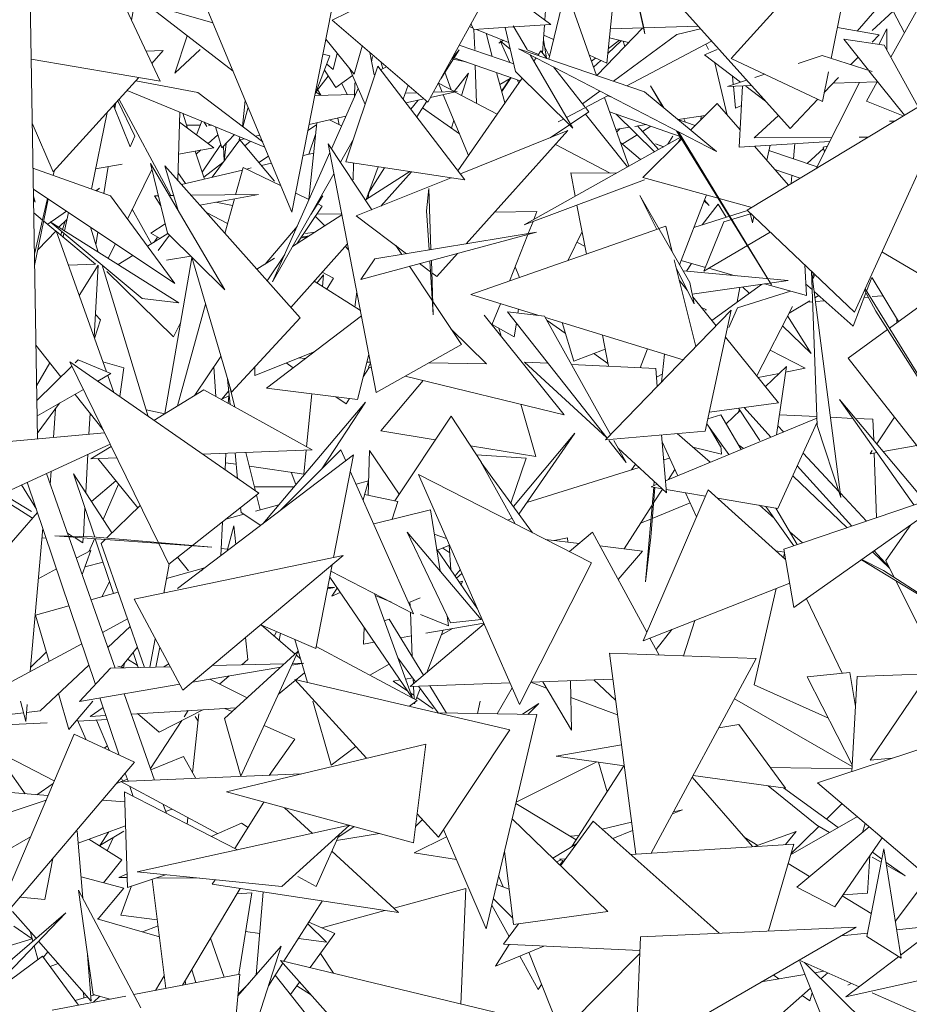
# Model space of a CAD drawing. Header units: metres. Extents: x -14.5 to 19.7, y -19.1 to 4.
# Tile 149 of 218: x 17.032 to 17.201, y 2.992 to 3.178. Entities that reach past the tile are written whole.
import ezdxf

# ---------------------------------------------------------------- set-up
doc = ezdxf.new("R2010")
doc.units = ezdxf.units.M
doc.layers.add('G-IMPT', color=7, linetype='Continuous', lineweight=5)
doc.layers.add('L-PLNT', color=7, linetype='Continuous', lineweight=5, true_color=0x005900)

# ---------------------------------------------------------------- blocks, each defined once
blk = doc.blocks.new('ÁRVORES ORNAMENTAIS - Pequeno e Médio Porte - Ipê-roxo-2976198-A')
at = {"layer": 'G-IMPT', "color": 253, "true_color": 0xaaaaaa}
for p, q in [((6.56037, 3.09895), (6.55858, 3.21013)), ((6.61625, 3.17834), (6.65287, 3.19629)), ((6.63444, 3.16279), (6.65287, 3.19629)), ((6.581, 3.19317), (6.57821, 3.17837)), ((6.71585, 3.17628), (6.72611, 3.18807)), ((6.67558, 3.17573), (6.67306, 3.18722)), ((6.67309, 3.18724), (6.6754, 3.17686)), ((6.72224, 3.1713), (6.73088, 3.18679)), ((6.57511, 3.185), (6.58363, 3.16677)), ((6.65776, 3.17754), (6.6473, 3.18528)), ((6.66989, 3.18483), (6.66838, 3.17021)), ((6.70364, 3.18401), (6.69197, 3.17106)), ((6.5975, 3.16865), (6.58086, 3.18149)), ((6.59365, 3.17785), (6.58086, 3.18149)), ((6.6566, 3.1784), (6.65684, 3.18196)), ((6.65982, 3.18112), (6.65736, 3.17095)), ((6.66642, 3.16786), (6.66161, 3.18141)), ((6.68129, 3.1821), (6.70311, 3.15782)), ((6.7109, 3.17108), (6.71314, 3.18204)), ((6.5927, 3.18011), (6.60866, 3.14197)), ((6.61617, 3.1802), (6.60866, 3.14197)), ((6.72268, 3.18004), (6.7187, 3.17641)), ((6.72268, 3.18004), (6.72483, 3.17595)), ((6.63444, 3.16279), (6.61625, 3.17834)), ((6.643, 3.17685), (6.64233, 3.17712)), ((6.64316, 3.17655), (6.6426, 3.17763)), ((6.65062, 3.17706), (6.64316, 3.17655)), ((6.64331, 3.17275), (6.64317, 3.17655)), ((6.64975, 3.17411), (6.64365, 3.17659)), ((6.65107, 3.16859), (6.64907, 3.17695)), ((6.6506, 3.17726), (6.65323, 3.17275)), ((6.65776, 3.17754), (6.65071, 3.17706)), ((6.65617, 3.1721), (6.65653, 3.17746)), ((6.67519, 3.17688), (6.66645, 3.16785)), ((6.66905, 3.17671), (6.68572, 3.17717)), ((6.67558, 3.17573), (6.6754, 3.17686)), ((6.68612, 3.17672), (6.68164, 3.17563)), ((6.72004, 3.17558), (6.71209, 3.17692)), ((6.72144, 3.17671), (6.71994, 3.17374)), ((6.72144, 3.17671), (6.72147, 3.17269)), ((6.58642, 3.16828), (6.5888, 3.17536)), ((6.62042, 3.16812), (6.6151, 3.17476)), ((6.64665, 3.17145), (6.64546, 3.17585)), ((6.65634, 3.17468), (6.65692, 3.17115)), ((6.6564, 3.17551), (6.65826, 3.17468)), ((6.66887, 3.17498), (6.6725, 3.1741)), ((6.66961, 3.16677), (6.68164, 3.17563)), ((6.72098, 3.17358), (6.7133, 3.17474)), ((6.718, 3.16885), (6.7133, 3.17474)), ((6.72004, 3.17558), (6.7187, 3.17417)), ((6.62042, 3.16812), (6.62198, 3.17344)), ((6.65072, 3.17007), (6.64038, 3.17358)), ((6.6479, 3.17398), (6.64875, 3.17452)), ((6.64994, 3.17034), (6.64814, 3.17445)), ((6.64814, 3.17445), (6.65006, 3.17282)), ((6.68915, 3.15344), (6.65159, 3.17292)), ((6.67552, 3.16475), (6.65159, 3.17292)), ((6.65748, 3.17146), (6.65656, 3.17337)), ((6.66857, 3.17204), (6.67106, 3.17445)), ((6.66867, 3.17296), (6.67075, 3.17452)), ((6.67148, 3.17434), (6.6718, 3.17337)), ((6.68822, 3.17438), (6.67214, 3.16591)), ((6.68764, 3.17275), (6.68714, 3.17381)), ((6.72098, 3.17358), (6.72744, 3.16191)), ((6.58363, 3.16677), (6.55921, 3.17092)), ((6.58096, 3.17247), (6.58425, 3.17257)), ((6.58205, 3.17015), (6.58425, 3.17257)), ((6.59127, 3.17275), (6.58642, 3.16828)), ((6.61304, 3.16429), (6.61585, 3.17155)), ((6.61585, 3.17155), (6.61454, 3.17192)), ((6.61722, 3.17211), (6.61647, 3.16901)), ((6.62342, 3.17221), (6.62422, 3.168)), ((6.62375, 3.17045), (6.6239, 3.17146)), ((6.64035, 3.17269), (6.63689, 3.16723)), ((6.63895, 3.17098), (6.64035, 3.17269)), ((6.64171, 3.17041), (6.63925, 3.17096)), ((6.65194, 3.16685), (6.6394, 3.17121)), ((6.65538, 3.17183), (6.65326, 3.17269)), ((6.6538, 3.17177), (6.66194, 3.15784)), ((6.65494, 3.17118), (6.65451, 3.17056)), ((6.65585, 3.1725), (6.65527, 3.17166)), ((6.65585, 3.1725), (6.65697, 3.17108)), ((6.66506, 3.17168), (6.66838, 3.17021)), ((6.66546, 3.17057), (6.66624, 3.17115)), ((6.68689, 3.17176), (6.68928, 3.17275)), ((6.68689, 3.17176), (6.69371, 3.16659)), ((6.70924, 3.16293), (6.69197, 3.17106)), ((6.70463, 3.17014), (6.70919, 3.17162)), ((6.7187, 3.16863), (6.70919, 3.17162)), ((6.71601, 3.17135), (6.71463, 3.16991)), ((6.61524, 3.16997), (6.61647, 3.16901)), ((6.62494, 3.16962), (6.61889, 3.15148)), ((6.61959, 3.16916), (6.62253, 3.16238)), ((6.62494, 3.16962), (6.64144, 3.14807)), ((6.62658, 3.16951), (6.62546, 3.16894)), ((6.62587, 3.16915), (6.62552, 3.17042)), ((6.64367, 3.1626), (6.64341, 3.16981)), ((6.65825, 3.16947), (6.66422, 3.16189)), ((6.66586, 3.16942), (6.66721, 3.17072)), ((6.68885, 3.17027), (6.69118, 3.16036)), ((6.56338, 3.14956), (6.57961, 3.16745)), ((6.61328, 3.1649), (6.61553, 3.16773)), ((6.6148, 3.16884), (6.61695, 3.16559)), ((6.61695, 3.16559), (6.62014, 3.16788)), ((6.63886, 3.16512), (6.63767, 3.16846)), ((6.63944, 3.16481), (6.64213, 3.16828)), ((6.6523, 3.16737), (6.64013, 3.14978)), ((6.64213, 3.16828), (6.64083, 3.16409)), ((6.64902, 3.16264), (6.64747, 3.1684)), ((6.64809, 3.16612), (6.65004, 3.16729)), ((6.64842, 3.16488), (6.65016, 3.16746)), ((6.64844, 3.1648), (6.65022, 3.16744)), ((6.65107, 3.16859), (6.66194, 3.15784)), ((6.69233, 3.16614), (6.69218, 3.16775)), ((6.69641, 3.16747), (6.6983, 3.16808)), ((6.70924, 3.16293), (6.71039, 3.16856)), ((6.71232, 3.16748), (6.70958, 3.16461)), ((6.72481, 3.16032), (6.71808, 3.16874)), ((6.59082, 3.16463), (6.57904, 3.16682)), ((6.61614, 3.15396), (6.62121, 3.16541)), ((6.61805, 3.16637), (6.61917, 3.1642)), ((6.62054, 3.16388), (6.62059, 3.16644)), ((6.62973, 3.16336), (6.6307, 3.16599)), ((6.63711, 3.16472), (6.63642, 3.16638)), ((6.63949, 3.16479), (6.63643, 3.16639)), ((6.65165, 3.16643), (6.65138, 3.16704)), ((6.67663, 3.1659), (6.67919, 3.1617)), ((6.67663, 3.1659), (6.67896, 3.16189)), ((6.69127, 3.16579), (6.69488, 3.16697)), ((6.69582, 3.16593), (6.69127, 3.16579)), ((6.69277, 3.16168), (6.69236, 3.16583)), ((6.69412, 3.16588), (6.69349, 3.15429)), ((6.6947, 3.16584), (6.69845, 3.163)), ((6.69499, 3.14232), (6.7352, 3.16659)), ((6.7163, 3.16654), (6.70805, 3.1502)), ((6.71976, 3.16664), (6.71128, 3.16639)), ((6.7352, 3.16659), (6.71535, 3.12301)), ((6.71761, 3.16301), (6.71963, 3.16664)), ((6.57741, 3.16503), (6.60351, 3.15427)), ((6.59082, 3.16463), (6.6031, 3.15526)), ((6.61299, 3.16403), (6.62054, 3.16424)), ((6.6132, 3.1647), (6.61416, 3.16411)), ((6.61349, 3.16517), (6.61416, 3.16411)), ((6.63016, 3.16452), (6.63234, 3.16458)), ((6.63493, 3.16368), (6.64, 3.1648)), ((6.63548, 3.16467), (6.64, 3.1648)), ((6.64214, 3.15269), (6.63733, 3.16421)), ((6.64758, 3.16055), (6.63962, 3.16472)), ((6.66865, 3.16407), (6.66074, 3.1599)), ((6.66377, 3.16247), (6.66707, 3.16489)), ((6.67253, 3.15065), (6.6679, 3.16367)), ((6.66914, 3.16382), (6.66855, 3.16402)), ((6.68915, 3.15344), (6.67552, 3.16475)), ((6.57797, 3.15436), (6.57479, 3.16214)), ((6.57524, 3.16264), (6.57506, 3.16166)), ((6.57507, 3.16246), (6.57506, 3.16166)), ((6.57561, 3.16304), (6.57884, 3.15632)), ((6.57586, 3.16333), (6.58567, 3.1451)), ((6.59981, 3.16313), (6.59928, 3.15818)), ((6.59931, 3.15815), (6.60033, 3.16187)), ((6.63028, 3.16265), (6.63372, 3.16341)), ((6.63119, 3.16146), (6.63257, 3.16316)), ((6.6342, 3.16299), (6.63231, 3.16)), ((6.63342, 3.16175), (6.64043, 3.15679)), ((6.66431, 3.16178), (6.66497, 3.16095)), ((6.68425, 3.15751), (6.68928, 3.16253)), ((6.69366, 3.15753), (6.68928, 3.16253)), ((6.69277, 3.16168), (6.69391, 3.16216)), ((6.70837, 3.16334), (6.70311, 3.15782)), ((6.71761, 3.16301), (6.72459, 3.16019)), ((6.57061, 3.14631), (6.57361, 3.16085)), ((6.58737, 3.16092), (6.587, 3.14806)), ((6.58793, 3.16069), (6.58886, 3.15786)), ((6.61192, 3.15858), (6.61887, 3.16012)), ((6.61734, 3.15978), (6.61761, 3.15851)), ((6.66148, 3.15862), (6.66497, 3.16095)), ((6.6723, 3.15052), (6.6643, 3.1605)), ((6.68226, 3.1563), (6.66887, 3.16096)), ((6.67013, 3.16052), (6.6774, 3.15338)), ((6.68703, 3.16029), (6.68189, 3.15949)), ((6.68619, 3.15944), (6.68623, 3.16016)), ((6.70093, 3.16024), (6.69633, 3.15605)), ((6.55941, 3.15883), (6.56338, 3.14956)), ((6.58732, 3.159), (6.59383, 3.15417)), ((6.58868, 3.15841), (6.59126, 3.15842)), ((6.59056, 3.1566), (6.59155, 3.1592)), ((6.59202, 3.15901), (6.59252, 3.15817)), ((6.59282, 3.15842), (6.59345, 3.15842)), ((6.59534, 3.15412), (6.59418, 3.15811)), ((6.61169, 3.15743), (6.61332, 3.15849)), ((6.61187, 3.14434), (6.61336, 3.1589)), ((6.61575, 3.15943), (6.61806, 3.15829)), ((6.63935, 3.15936), (6.63889, 3.15788)), ((6.65765, 3.15605), (6.66129, 3.15848)), ((6.66016, 3.1596), (6.65916, 3.15907)), ((6.67264, 3.15805), (6.67004, 3.15764)), ((6.67581, 3.15854), (6.67368, 3.15821)), ((6.67416, 3.15829), (6.67819, 3.15382)), ((6.67512, 3.15722), (6.67674, 3.15822)), ((6.68513, 3.15839), (6.68184, 3.15951)), ((6.68329, 3.15901), (6.68295, 3.15965)), ((6.722, 3.15917), (6.7229, 3.15917)), ((6.57797, 3.15436), (6.57884, 3.15632)), ((6.59276, 3.15497), (6.59461, 3.15663)), ((6.59777, 3.15664), (6.59534, 3.15412)), ((6.59862, 3.15563), (6.59878, 3.15622)), ((6.60171, 3.15632), (6.60258, 3.15651)), ((6.61184, 3.15291), (6.61313, 3.15669)), ((6.64059, 3.14918), (6.66099, 3.1574)), ((6.64167, 3.13594), (6.66099, 3.1574)), ((6.68235, 3.15615), (6.6527, 3.13954)), ((6.6709, 3.15778), (6.67023, 3.15711)), ((6.67128, 3.15484), (6.67412, 3.1566)), ((6.67996, 3.15481), (6.68091, 3.15636)), ((6.6996, 3.12819), (6.68161, 3.15735)), ((6.6824, 3.15607), (6.68185, 3.15511)), ((6.68195, 3.15717), (6.6996, 3.12819)), ((6.69633, 3.15605), (6.71103, 3.1561)), ((6.71625, 3.15613), (6.71787, 3.15613)), ((6.58714, 3.15297), (6.59383, 3.15417)), ((6.59516, 3.15474), (6.59161, 3.14955)), ((6.59874, 3.15565), (6.59352, 3.14858)), ((6.59567, 3.15446), (6.59581, 3.1516)), ((6.59581, 3.1516), (6.59617, 3.15498)), ((6.59862, 3.15563), (6.59965, 3.15586)), ((6.60532, 3.14785), (6.59879, 3.15567)), ((6.59972, 3.15455), (6.6008, 3.15538)), ((6.62381, 3.14241), (6.61552, 3.1549)), ((6.61552, 3.1549), (6.62462, 3.10777)), ((6.62032, 3.15576), (6.61784, 3.1514)), ((6.66898, 3.14933), (6.65862, 3.15477)), ((6.67093, 3.15514), (6.67476, 3.1519)), ((6.67521, 3.14849), (6.68256, 3.15582)), ((6.67915, 3.15436), (6.67762, 3.15492)), ((6.67762, 3.15492), (6.67911, 3.15434)), ((6.71065, 3.15535), (6.69349, 3.15429)), ((6.70285, 3.14707), (6.69635, 3.15447)), ((6.69868, 3.15182), (6.69932, 3.15465)), ((6.704, 3.15494), (6.70375, 3.15207)), ((6.70939, 3.15427), (6.7102, 3.15446)), ((6.70967, 3.1534), (6.70939, 3.15427)), ((6.59029, 3.15353), (6.59204, 3.14823)), ((6.59049, 3.15293), (6.59138, 3.15373)), ((6.60239, 3.15136), (6.60423, 3.15256)), ((6.60494, 3.12871), (6.61583, 3.15327)), ((6.61277, 3.15313), (6.61075, 3.15266)), ((6.70823, 3.15055), (6.69909, 3.15365)), ((6.70948, 3.15401), (6.70635, 3.15118)), ((6.5714, 3.15014), (6.57644, 3.15104)), ((6.57378, 3.15057), (6.57299, 3.14546)), ((6.58504, 3.13799), (6.58182, 3.15116)), ((6.58182, 3.15116), (6.5959, 3.1272)), ((6.6102, 3.1219), (6.58457, 3.15073)), ((6.58706, 3.14225), (6.58457, 3.15073)), ((6.59193, 3.14856), (6.59557, 3.15136)), ((6.59939, 3.15043), (6.59797, 3.14525)), ((6.59939, 3.15043), (6.60659, 3.14692)), ((6.60478, 3.15124), (6.60287, 3.15079)), ((6.64144, 3.14807), (6.61889, 3.15148)), ((6.62024, 3.14806), (6.6203, 3.15126)), ((6.6227, 3.14433), (6.62499, 3.15055)), ((6.55954, 3.1503), (6.57422, 3.14501)), ((6.56334, 3.14893), (6.56353, 3.14973)), ((6.56337, 3.14892), (6.56354, 3.14974)), ((6.58209, 3.15004), (6.57746, 3.14063)), ((6.58704, 3.14946), (6.58849, 3.14738)), ((6.59925, 3.14993), (6.58771, 3.1472)), ((6.60093, 3.15033), (6.60003, 3.15012)), ((6.61661, 3.14924), (6.60494, 3.12871)), ((6.62258, 3.14426), (6.63101, 3.14964)), ((6.62621, 3.15037), (6.62313, 3.14551)), ((6.62552, 3.1431), (6.6313, 3.1496)), ((6.67017, 3.14933), (6.66151, 3.14937)), ((6.66151, 3.14937), (6.66237, 3.14496)), ((6.70503, 3.14838), (6.70024, 3.15004)), ((6.70347, 3.14892), (6.70334, 3.14736)), ((6.62086, 3.14122), (6.63882, 3.14846)), ((6.6527, 3.13954), (6.67549, 3.14806)), ((6.67521, 3.14849), (6.68949, 3.14458)), ((6.58647, 3.12843), (6.55961, 3.14633)), ((6.55963, 3.145), (6.55998, 3.14385)), ((6.57144, 3.14601), (6.57217, 3.14652)), ((6.57159, 3.14596), (6.57217, 3.14652)), ((6.58647, 3.12843), (6.57422, 3.14501)), ((6.58256, 3.14506), (6.58331, 3.14507)), ((6.58256, 3.14506), (6.58379, 3.14312)), ((6.58538, 3.1451), (6.58622, 3.14511)), ((6.58953, 3.14515), (6.60229, 3.14531)), ((6.60229, 3.14531), (6.59117, 3.1433)), ((6.60936, 3.14556), (6.61187, 3.14434)), ((6.61453, 3.14503), (6.61221, 3.1415)), ((6.61453, 3.14503), (6.6136, 3.14393)), ((6.62325, 3.1457), (6.62312, 3.1446)), ((6.63462, 3.14644), (6.63417, 3.14221)), ((6.63502, 3.13484), (6.63462, 3.14644)), ((6.67465, 3.14508), (6.68408, 3.12864)), ((6.67465, 3.14508), (6.67785, 3.13869)), ((6.68724, 3.1452), (6.68217, 3.13197)), ((6.55998, 3.14385), (6.55964, 3.14444)), ((6.55981, 3.13397), (6.5623, 3.14453)), ((6.55984, 3.13181), (6.56244, 3.14444)), ((6.5974, 3.14318), (6.59424, 3.14386)), ((6.59776, 3.14449), (6.59595, 3.13792)), ((6.6144, 3.1431), (6.6096, 3.13596)), ((6.61354, 3.14352), (6.6144, 3.1431)), ((6.6627, 3.14327), (6.66452, 3.13401)), ((6.68945, 3.14343), (6.68642, 3.13954)), ((6.68682, 3.14411), (6.68777, 3.14319)), ((6.68686, 3.1442), (6.68777, 3.14319)), ((6.68945, 3.14343), (6.69099, 3.14097)), ((6.68964, 3.14454), (6.69585, 3.14284)), ((6.55968, 3.14184), (6.56134, 3.14046)), ((6.56233, 3.13964), (6.5659, 3.14214)), ((6.56553, 3.13841), (6.56627, 3.14189)), ((6.58199, 3.13593), (6.57838, 3.14249)), ((6.59646, 3.13979), (6.59245, 3.14186)), ((6.60877, 3.13543), (6.61812, 3.14141)), ((6.61489, 3.13935), (6.61309, 3.14115)), ((6.61809, 3.1416), (6.61335, 3.14154)), ((6.62086, 3.14122), (6.63038, 3.13407)), ((6.63466, 3.13478), (6.63417, 3.14221)), ((6.65512, 3.14204), (6.64707, 3.14194)), ((6.65512, 3.14204), (6.65453, 3.14056)), ((6.69506, 3.14225), (6.68489, 3.13906)), ((6.69058, 3.14013), (6.69559, 3.14165)), ((6.69499, 3.14232), (6.71535, 3.12301)), ((6.69556, 3.14178), (6.69599, 3.13995)), ((6.69599, 3.13995), (6.69625, 3.14112)), ((6.56158, 3.14026), (6.56387, 3.13836)), ((6.58023, 3.12556), (6.56278, 3.14014)), ((6.56278, 3.14014), (6.58721, 3.12475)), ((6.56444, 3.13909), (6.56599, 3.14058)), ((6.56563, 3.14023), (6.56513, 3.13866)), ((6.58187, 3.13797), (6.58461, 3.13976)), ((6.60961, 3.13924), (6.60356, 3.1321)), ((6.65437, 3.14016), (6.65348, 3.13791)), ((6.67824, 3.13882), (6.67953, 3.13928)), ((6.68075, 3.13445), (6.67953, 3.13928)), ((6.69058, 3.14013), (6.68676, 3.13074)), ((6.56045, 3.13478), (6.56393, 3.13842)), ((6.56393, 3.13842), (6.57347, 3.11171)), ((6.56399, 3.13826), (6.57139, 3.13212)), ((6.56501, 3.13828), (6.56479, 3.13759)), ((6.56527, 3.1372), (6.56542, 3.13793)), ((6.57191, 3.13439), (6.57047, 3.13909)), ((6.57186, 3.13817), (6.57149, 3.13575)), ((6.58127, 3.13548), (6.58514, 3.13789)), ((6.58363, 3.13695), (6.58187, 3.13797)), ((6.58544, 3.1376), (6.58329, 3.13468)), ((6.58504, 3.13799), (6.5959, 3.1272)), ((6.61189, 3.13743), (6.61041, 3.13718)), ((6.6112, 3.13787), (6.61304, 3.13816)), ((6.62172, 3.12921), (6.655, 3.13816)), ((6.62439, 3.13307), (6.655, 3.13816)), ((6.64258, 3.12631), (6.67817, 3.1388)), ((6.65341, 3.13774), (6.64988, 3.12887)), ((6.66369, 3.13825), (6.66094, 3.13275)), ((6.68676, 3.13074), (6.69935, 3.13818)), ((6.57516, 3.13597), (6.5738, 3.1332)), ((6.58317, 3.13722), (6.58252, 3.13626)), ((6.60843, 3.12388), (6.61917, 3.13597)), ((6.61167, 3.13729), (6.61029, 3.13699)), ((6.6194, 3.13482), (6.61874, 3.13548)), ((6.62946, 3.13391), (6.62834, 3.1356)), ((6.66268, 3.13623), (6.66424, 3.13541)), ((6.57569, 3.13201), (6.57849, 3.13375)), ((6.58945, 3.13361), (6.58486, 3.13283)), ((6.60727, 3.13395), (6.60396, 3.12891)), ((6.6361, 3.12977), (6.64004, 3.13414)), ((6.72054, 3.13441), (6.7305, 3.12854)), ((6.56626, 3.1319), (6.57139, 3.13212)), ((6.56831, 3.12617), (6.57193, 3.13191)), ((6.57117, 3.11816), (6.57193, 3.13191)), ((6.5814, 3.10322), (6.57267, 3.13188)), ((6.58457, 3.10377), (6.58968, 3.13331)), ((6.59717, 3.10782), (6.58966, 3.13341)), ((6.60201, 3.13111), (6.60532, 3.13323)), ((6.62172, 3.12921), (6.62439, 3.13307)), ((6.63286, 3.13221), (6.63492, 3.13066)), ((6.63545, 3.12251), (6.63479, 3.13273)), ((6.63545, 3.12251), (6.6351, 3.13281)), ((6.68527, 3.11647), (6.68113, 3.13291)), ((6.68706, 3.13148), (6.68248, 3.13277)), ((6.68348, 3.13075), (6.68444, 3.13222)), ((6.70591, 3.13196), (6.70622, 3.12612)), ((6.58618, 3.11833), (6.57355, 3.13067)), ((6.6134, 3.12851), (6.61466, 3.13005)), ((6.61654, 3.12944), (6.61437, 3.13056)), ((6.61444, 3.12785), (6.61466, 3.13005)), ((6.63528, 3.12516), (6.63094, 3.13169)), ((6.63518, 3.13047), (6.6361, 3.12977)), ((6.65181, 3.12955), (6.65096, 3.13159)), ((6.68153, 3.13135), (6.68493, 3.12454)), ((6.68283, 3.13081), (6.70277, 3.12897)), ((6.69272, 3.1299), (6.68771, 3.1313)), ((6.70715, 3.13078), (6.70823, 3.10153)), ((6.71277, 3.08787), (6.70719, 3.13074)), ((6.70738, 3.12933), (6.70764, 3.13032)), ((6.70787, 3.1301), (6.7074, 3.12913)), ((6.61285, 3.12886), (6.62162, 3.1233)), ((6.61654, 3.12944), (6.61525, 3.12733)), ((6.68211, 3.12903), (6.68361, 3.12718)), ((6.68408, 3.12864), (6.68493, 3.12454)), ((6.68454, 3.12641), (6.70277, 3.12897)), ((6.68828, 3.12143), (6.69771, 3.12826)), ((6.70622, 3.12612), (6.69829, 3.12834)), ((6.70728, 3.12727), (6.7061, 3.12832)), ((6.71764, 3.12699), (6.71864, 3.12956)), ((6.7187, 3.12947), (6.72371, 3.12124)), ((6.62094, 3.12684), (6.62059, 3.12396)), ((6.65529, 3.1224), (6.64258, 3.12631)), ((6.69359, 3.12768), (6.69311, 3.12493)), ((6.69312, 3.12379), (6.70317, 3.12698)), ((6.69418, 3.12776), (6.69539, 3.12658)), ((6.71508, 3.12033), (6.70769, 3.12691)), ((6.70784, 3.12573), (6.70855, 3.12614)), ((6.71508, 3.12033), (6.71751, 3.12665)), ((6.71724, 3.12716), (6.71937, 3.1232)), ((6.71737, 3.12744), (6.7384, 3.09322)), ((6.732, 3.12725), (6.72196, 3.11997)), ((6.58023, 3.12556), (6.58721, 3.12475)), ((6.59226, 3.12453), (6.58695, 3.10522)), ((6.64081, 3.11684), (6.63536, 3.12503)), ((6.64818, 3.12459), (6.64658, 3.12057)), ((6.68465, 3.1259), (6.6891, 3.12042)), ((6.70294, 3.12282), (6.70687, 3.12515)), ((6.70637, 3.12486), (6.70737, 3.12495)), ((6.70794, 3.12499), (6.70967, 3.12515)), ((6.71719, 3.1258), (6.71794, 3.12586)), ((6.7187, 3.12593), (6.72074, 3.12611)), ((6.57234, 3.12153), (6.57141, 3.12257)), ((6.64508, 3.12244), (6.66025, 3.10353)), ((6.65655, 3.12226), (6.64955, 3.12304)), ((6.66841, 3.09909), (6.64955, 3.12304)), ((6.65162, 3.12353), (6.65151, 3.12283)), ((6.66811, 3.09878), (6.69197, 3.12337)), ((6.68622, 3.12396), (6.68725, 3.12343)), ((6.68703, 3.10044), (6.69197, 3.12337)), ((6.68708, 3.12336), (6.68725, 3.12343)), ((6.69312, 3.12379), (6.69149, 3.12011)), ((6.69681, 3.11091), (6.70358, 3.12407)), ((6.7384, 3.09322), (6.71937, 3.1232)), ((6.57121, 3.11803), (6.57234, 3.12153)), ((6.58618, 3.11833), (6.58757, 3.12111)), ((6.6102, 3.1219), (6.59717, 3.10782)), ((6.62181, 3.12232), (6.60381, 3.10857)), ((6.65081, 3.11833), (6.6466, 3.12063)), ((6.65121, 3.12093), (6.65081, 3.11833)), ((6.65655, 3.12226), (6.66908, 3.09978)), ((6.68282, 3.11394), (6.65672, 3.12196)), ((6.66047, 3.11899), (6.65703, 3.12141)), ((6.65987, 3.121), (6.66208, 3.11368)), ((6.70266, 3.12229), (6.70713, 3.11515)), ((6.72337, 3.12179), (6.72339, 3.12101)), ((6.64552, 3.11321), (6.63881, 3.11985)), ((6.64786, 3.11994), (6.6483, 3.11842)), ((6.70171, 3.12043), (6.70713, 3.11515)), ((6.72159, 3.1197), (6.71415, 3.1143)), ((6.64081, 3.11684), (6.62462, 3.10777)), ((6.66753, 3.11864), (6.66868, 3.11276)), ((6.69086, 3.11824), (6.70094, 3.10582)), ((6.56008, 3.11673), (6.56484, 3.11074)), ((6.60161, 3.111), (6.61288, 3.11549)), ((6.62324, 3.11496), (6.62106, 3.10643)), ((6.66208, 3.11368), (6.66805, 3.11599)), ((6.66858, 3.11329), (6.66591, 3.11516)), ((6.67606, 3.11602), (6.6747, 3.11247)), ((6.6793, 3.11502), (6.67872, 3.10972)), ((6.69932, 3.11579), (6.70599, 3.11236)), ((6.56021, 3.10902), (6.56273, 3.1134)), ((6.58333, 3.07929), (6.56652, 3.11357)), ((6.56652, 3.11357), (6.60234, 3.08865)), ((6.56753, 3.11339), (6.56811, 3.11396)), ((6.57433, 3.11135), (6.56811, 3.11396)), ((6.57677, 3.11246), (6.5728, 3.1136)), ((6.59519, 3.11457), (6.59024, 3.10723)), ((6.60754, 3.11336), (6.60889, 3.11244)), ((6.61116, 3.11418), (6.60996, 3.11433)), ((6.62351, 3.11353), (6.62288, 3.11354)), ((6.62314, 3.11257), (6.62353, 3.11341)), ((6.64552, 3.11321), (6.63462, 3.11337)), ((6.65277, 3.11354), (6.66828, 3.09925)), ((6.65277, 3.11354), (6.6572, 3.11332)), ((6.66165, 3.1131), (6.67763, 3.11232)), ((6.71415, 3.1143), (6.72918, 3.09512)), ((6.56025, 3.10623), (6.56691, 3.11278)), ((6.57181, 3.10989), (6.57433, 3.11135)), ((6.57677, 3.11246), (6.57598, 3.107)), ((6.59386, 3.1126), (6.5942, 3.10699)), ((6.60161, 3.111), (6.60159, 3.1126)), ((6.62216, 3.11075), (6.62329, 3.11253)), ((6.62314, 3.11257), (6.62372, 3.11242)), ((6.67793, 3.10891), (6.67763, 3.11232)), ((6.67889, 3.11123), (6.67778, 3.11067)), ((6.70102, 3.11138), (6.69707, 3.1106)), ((6.70241, 3.1127), (6.69844, 3.10891)), ((6.70055, 3.09975), (6.70241, 3.1127)), ((6.70599, 3.11236), (6.70225, 3.11162)), ((6.57373, 3.111), (6.57489, 3.10775)), ((6.59645, 3.11029), (6.59693, 3.10548)), ((6.63353, 3.11003), (6.62548, 3.1005)), ((6.63014, 3.11086), (6.66025, 3.10353)), ((6.5603, 3.10326), (6.56909, 3.10833)), ((6.58247, 3.10248), (6.59192, 3.10826)), ((6.59192, 3.10826), (6.61246, 3.09691)), ((6.59535, 3.1065), (6.59667, 3.10811)), ((6.59681, 3.10906), (6.59781, 3.105)), ((6.60381, 3.10857), (6.62106, 3.10643)), ((6.61143, 3.09747), (6.61242, 3.1075)), ((6.56035, 3.09997), (6.56458, 3.10572)), ((6.56753, 3.10736), (6.57284, 3.10068)), ((6.59521, 3.10644), (6.59665, 3.10711)), ((6.59665, 3.10711), (6.59658, 3.10568)), ((6.62258, 3.10596), (6.60315, 3.08288)), ((6.62258, 3.10596), (6.61433, 3.09329)), ((6.61699, 3.10694), (6.61893, 3.10561)), ((6.61893, 3.10561), (6.61956, 3.10662)), ((6.68781, 3.10406), (6.70094, 3.10582)), ((6.72659, 3.08645), (6.71249, 3.10645)), ((6.7287, 3.08717), (6.71249, 3.10645)), ((6.56379, 3.10465), (6.56343, 3.09924)), ((6.57016, 3.09986), (6.57038, 3.10378)), ((6.58102, 3.10449), (6.58452, 3.10374)), ((6.65204, 3.10553), (6.65491, 3.09562)), ((6.69366, 3.10434), (6.691, 3.10181)), ((6.69322, 3.10393), (6.69353, 3.10453)), ((6.69336, 3.1048), (6.69737, 3.09867)), ((6.6944, 3.10494), (6.6995, 3.09932)), ((6.63884, 3.1033), (6.62816, 3.08721)), ((6.64458, 3.09447), (6.63884, 3.1033)), ((6.70817, 3.10291), (6.6795, 3.09103)), ((6.68753, 3.10275), (6.68997, 3.10356)), ((6.68997, 3.10356), (6.69385, 3.09698)), ((6.7008, 3.08579), (6.70821, 3.10199)), ((6.70816, 3.10319), (6.70109, 3.10354)), ((6.71502, 3.10286), (6.71079, 3.10307)), ((6.71884, 3.10268), (6.71552, 3.10284)), ((6.71899, 3.09871), (6.71884, 3.10268)), ((6.72292, 3.10311), (6.71955, 3.09804)), ((6.57311, 3.10013), (6.55025, 3.09802)), ((6.63584, 3.09879), (6.62548, 3.1005)), ((6.65064, 3.08615), (6.66232, 3.10005)), ((6.6517, 3.08471), (6.66232, 3.10005)), ((6.68703, 3.10044), (6.66811, 3.09878)), ((6.68733, 3.10183), (6.69149, 3.096)), ((6.68779, 3.10118), (6.68994, 3.09753)), ((6.70186, 3.1003), (6.70079, 3.10144)), ((6.71277, 3.08787), (6.70823, 3.10153)), ((6.67201, 3.09451), (6.66874, 3.09867)), ((6.6697, 3.09867), (6.67201, 3.09451)), ((6.67971, 3.08872), (6.67874, 3.09971)), ((6.68181, 3.09199), (6.67885, 3.09844)), ((6.68173, 3.09997), (6.68796, 3.09453)), ((6.54328, 3.08375), (6.57416, 3.098)), ((6.57054, 3.09519), (6.57438, 3.09754)), ((6.5917, 3.09606), (6.61246, 3.09691)), ((6.59786, 3.09631), (6.59835, 3.09142)), ((6.59993, 3.09639), (6.60173, 3.08908)), ((6.61793, 3.09687), (6.60631, 3.08529)), ((6.61091, 3.09229), (6.61137, 3.09686)), ((6.61793, 3.09687), (6.61885, 3.09481)), ((6.62312, 3.08829), (6.62338, 3.09675)), ((6.62901, 3.0885), (6.62338, 3.09675)), ((6.65491, 3.09562), (6.6425, 3.09768)), ((6.67052, 3.09718), (6.67971, 3.08872)), ((6.69014, 3.09606), (6.68467, 3.09741)), ((6.68999, 3.09764), (6.69014, 3.09606)), ((6.6943, 3.09716), (6.69337, 3.09779)), ((6.71241, 3.08894), (6.70559, 3.09627)), ((6.7187, 3.09675), (6.7183, 3.09616)), ((6.71959, 3.09638), (6.7183, 3.09616)), ((6.71953, 3.08405), (6.71908, 3.09629)), ((6.72716, 3.0977), (6.72078, 3.09659)), ((6.56955, 3.08879), (6.56995, 3.09606)), ((6.57054, 3.09519), (6.57544, 3.09539)), ((6.57186, 3.09524), (6.57941, 3.08589)), ((6.58697, 3.0706), (6.62031, 3.09592)), ((6.59611, 3.09624), (6.59596, 3.09309)), ((6.59808, 3.09416), (6.59602, 3.09446)), ((6.62031, 3.09592), (6.61653, 3.07648)), ((6.64364, 3.09592), (6.65306, 3.09533)), ((6.64454, 3.09447), (6.65101, 3.08286)), ((6.64454, 3.09447), (6.65428, 3.08119)), ((6.65306, 3.09533), (6.65017, 3.0868)), ((6.67916, 3.09497), (6.68028, 3.09532)), ((6.56299, 3.09285), (6.56282, 3.09032)), ((6.61091, 3.09229), (6.60057, 3.09379)), ((6.6094, 3.09031), (6.60849, 3.09264)), ((6.61972, 3.09285), (6.63173, 3.06582)), ((6.65322, 3.08692), (6.67449, 3.09353)), ((6.67379, 3.09418), (6.67307, 3.09308)), ((6.68007, 3.09126), (6.68128, 3.09315)), ((6.70448, 3.09384), (6.71482, 3.08244)), ((6.57138, 3.05243), (6.55845, 3.09075)), ((6.56629, 3.08051), (6.56208, 3.09243)), ((6.57452, 3.08114), (6.56725, 3.09232)), ((6.57124, 3.08034), (6.56725, 3.09232)), ((6.57527, 3.09102), (6.57063, 3.08712)), ((6.62318, 3.09102), (6.62081, 3.09038)), ((6.62213, 3.08742), (6.62318, 3.09102)), ((6.66548, 3.07546), (6.63264, 3.09225)), ((6.6518, 3.04865), (6.63264, 3.09225)), ((6.67728, 3.09011), (6.67735, 3.0909)), ((6.70363, 3.09198), (6.71394, 3.08214)), ((6.55734, 3.09024), (6.56018, 3.08565)), ((6.57578, 3.09039), (6.57285, 3.08371)), ((6.60904, 3.08989), (6.60153, 3.08988)), ((6.68757, 3.08933), (6.67524, 3.06069)), ((6.67568, 3.07185), (6.67725, 3.0898)), ((6.67671, 3.08033), (6.67745, 3.08977)), ((6.67792, 3.09037), (6.67675, 3.08989)), ((6.67883, 3.08953), (6.67675, 3.08989)), ((6.67722, 3.08682), (6.67891, 3.08946)), ((6.68706, 3.08813), (6.67965, 3.08939)), ((6.68757, 3.08933), (6.70228, 3.0761)), ((6.70194, 3.07805), (6.73565, 3.08954)), ((6.73565, 3.08954), (6.70385, 3.06698)), ((6.55946, 3.08395), (6.55341, 3.08778)), ((6.55374, 3.08858), (6.55926, 3.08522)), ((6.58531, 3.07525), (6.60234, 3.08865)), ((6.60191, 3.08832), (6.60261, 3.0855)), ((6.62872, 3.08709), (6.62243, 3.08844)), ((6.62768, 3.08374), (6.62872, 3.08709)), ((6.68537, 3.08422), (6.68329, 3.08877)), ((6.7008, 3.08579), (6.68934, 3.08774)), ((6.71758, 3.08338), (6.71266, 3.08867)), ((6.56909, 3.08043), (6.56939, 3.0859)), ((6.57988, 3.08634), (6.57349, 3.08015)), ((6.59891, 3.08595), (6.59901, 3.08499)), ((6.60615, 3.08645), (6.60176, 3.08528)), ((6.6349, 3.08554), (6.62416, 3.08286)), ((6.63673, 3.07395), (6.6349, 3.08554)), ((6.67165, 3.07812), (6.67695, 3.0864)), ((6.68416, 3.08686), (6.67699, 3.08389)), ((6.69729, 3.08638), (6.70014, 3.08389)), ((6.69851, 3.08618), (6.70385, 3.0787)), ((6.70041, 3.08585), (6.70449, 3.07892)), ((6.55201, 3.07539), (6.56039, 3.08502)), ((6.59547, 3.08325), (6.59515, 3.07681)), ((6.5995, 3.08467), (6.59613, 3.08377)), ((6.59901, 3.08499), (6.60274, 3.08257)), ((6.6504, 3.08394), (6.64958, 3.08359)), ((6.67673, 3.08378), (6.67476, 3.08297)), ((6.559, 3.05485), (6.56139, 3.08204)), ((6.59635, 3.07772), (6.59762, 3.08247)), ((6.59799, 3.07897), (6.59762, 3.08247)), ((6.70307, 3.08134), (6.70546, 3.07925)), ((6.72125, 3.0759), (6.72603, 3.08271)), ((6.56203, 3.08015), (6.56123, 3.08021)), ((6.59344, 3.07842), (6.56368, 3.08059)), ((6.56368, 3.08059), (6.57077, 3.08038)), ((6.56609, 3.08107), (6.56704, 3.08049)), ((6.57512, 3.0555), (6.56633, 3.0804)), ((6.56753, 3.08019), (6.56902, 3.07929)), ((6.56902, 3.07929), (6.56907, 3.0802)), ((6.57123, 3.08004), (6.57019, 3.07766)), ((6.59344, 3.07842), (6.57077, 3.08038)), ((6.5748, 3.06968), (6.57135, 3.08003)), ((6.57323, 3.07989), (6.57248, 3.07916)), ((6.6387, 3.0641), (6.63048, 3.0813)), ((6.64455, 3.06474), (6.63048, 3.0813)), ((6.63798, 3.08008), (6.63563, 3.08091)), ((6.66311, 3.07915), (6.65676, 3.07992)), ((6.66093, 3.08022), (6.65841, 3.07972)), ((6.66093, 3.08022), (6.66095, 3.07942)), ((6.66562, 3.08128), (6.66128, 3.07761)), ((6.66562, 3.08128), (6.67594, 3.06232)), ((6.67671, 3.08033), (6.67568, 3.07185)), ((6.57053, 3.07784), (6.56776, 3.07635)), ((6.57053, 3.07784), (6.56886, 3.07324)), ((6.5807, 3.05565), (6.57248, 3.07916)), ((6.58531, 3.07525), (6.5834, 3.07915)), ((6.59644, 3.07804), (6.59522, 3.07819)), ((6.64384, 3.06676), (6.63606, 3.07816)), ((6.63854, 3.07882), (6.63628, 3.07785)), ((6.63858, 3.07739), (6.63728, 3.07828)), ((6.63849, 3.0788), (6.63878, 3.07417)), ((6.67512, 3.0777), (6.66704, 3.07868)), ((6.67051, 3.07231), (6.67512, 3.0777)), ((6.70042, 3.07777), (6.70203, 3.07752)), ((6.70194, 3.07805), (6.70385, 3.06698)), ((6.71906, 3.07777), (6.72186, 3.07469)), ((6.61838, 3.07687), (6.57872, 3.06856)), ((6.58695, 3.07655), (6.58903, 3.07397)), ((6.58797, 3.05136), (6.61838, 3.07687)), ((6.70206, 3.07739), (6.70185, 3.07648)), ((6.71664, 3.07606), (6.73474, 3.06504)), ((6.72083, 3.07402), (6.71673, 3.07612)), ((6.71875, 3.07755), (6.72195, 3.07449)), ((6.72284, 3.07272), (6.72125, 3.0759)), ((6.56399, 3.07433), (6.56055, 3.07247)), ((6.56938, 3.07469), (6.57282, 3.07562)), ((6.58536, 3.07525), (6.58433, 3.06974)), ((6.58485, 3.07249), (6.59189, 3.07446)), ((6.59189, 3.07446), (6.59148, 3.07397)), ((6.61626, 3.07509), (6.61318, 3.05921)), ((6.61603, 3.0739), (6.63173, 3.06582)), ((6.63959, 3.07299), (6.64058, 3.07417)), ((6.66548, 3.07546), (6.6518, 3.04865)), ((6.72083, 3.07402), (6.73474, 3.06504)), ((6.61581, 3.07274), (6.6315, 3.04985)), ((6.63985, 3.0726), (6.64089, 3.07348)), ((6.64041, 3.07178), (6.64102, 3.07202)), ((6.64074, 3.0713), (6.64102, 3.07202)), ((6.73019, 3.05805), (6.72316, 3.07209)), ((6.57267, 3.06908), (6.57404, 3.07195)), ((6.61539, 3.07057), (6.61671, 3.07081)), ((6.61543, 3.07081), (6.61671, 3.07081)), ((6.6172, 3.0707), (6.61619, 3.06917)), ((6.67524, 3.06069), (6.70305, 3.07162)), ((6.70051, 3.07062), (6.69632, 3.05232)), ((6.71833, 3.03805), (6.74057, 3.07103)), ((6.57053, 3.06848), (6.57571, 3.06993)), ((6.58797, 3.05136), (6.57872, 3.06856)), ((6.61778, 3.06986), (6.61619, 3.06917)), ((6.62428, 3.06965), (6.6315, 3.04985)), ((6.6275, 3.06799), (6.62442, 3.06927)), ((6.63102, 3.06804), (6.63299, 3.06882)), ((6.70625, 3.06868), (6.71299, 3.05455)), ((6.56001, 3.06554), (6.56636, 3.06732)), ((6.63105, 3.06735), (6.63102, 3.06804)), ((6.56001, 3.06554), (6.56258, 3.05679)), ((6.57273, 3.06227), (6.57749, 3.06484)), ((6.62617, 3.06447), (6.62706, 3.06481)), ((6.62706, 3.06481), (6.63357, 3.05416)), ((6.63148, 3.05763), (6.63111, 3.06614)), ((6.63837, 3.06351), (6.63303, 3.06571)), ((6.63837, 3.06351), (6.63808, 3.0654)), ((6.6387, 3.0641), (6.64455, 3.06474)), ((6.68504, 3.06454), (6.6829, 3.05785)), ((6.578, 3.06339), (6.57373, 3.05942)), ((6.60274, 3.06375), (6.61318, 3.05921)), ((6.6028, 3.06372), (6.60923, 3.05818)), ((6.62224, 3.06007), (6.62234, 3.06321)), ((6.64509, 3.06391), (6.63104, 3.05202)), ((6.63405, 3.06213), (6.64503, 3.06405)), ((6.6342, 3.05469), (6.63735, 3.06271)), ((6.63701, 3.06184), (6.6391, 3.06301)), ((6.67772, 3.05904), (6.6807, 3.06284)), ((6.58273, 3.0611), (6.58172, 3.05568)), ((6.60031, 3.05713), (6.59986, 3.06134)), ((6.60569, 3.06247), (6.60532, 3.06165)), ((6.60649, 3.06212), (6.60623, 3.06076)), ((6.60921, 3.06094), (6.61158, 3.0528)), ((6.62922, 3.06128), (6.6313, 3.06165)), ((6.67655, 3.0612), (6.67829, 3.058)), ((6.54089, 3.04507), (6.56878, 3.06014)), ((6.57936, 3.05946), (6.57624, 3.05571)), ((6.58359, 3.05949), (6.58282, 3.05571)), ((6.61326, 3.05962), (6.63237, 3.04938)), ((6.62224, 3.06007), (6.62425, 3.06042)), ((6.56206, 3.05854), (6.55907, 3.05561)), ((6.57747, 3.05719), (6.57932, 3.05611)), ((6.57948, 3.05562), (6.57853, 3.05847)), ((6.59584, 3.04595), (6.60986, 3.05875)), ((6.59898, 3.03504), (6.60986, 3.05875)), ((6.59916, 3.05614), (6.60031, 3.05713)), ((6.60949, 3.05795), (6.61028, 3.05727)), ((6.62873, 3.05746), (6.63207, 3.05289)), ((6.66886, 3.05833), (6.67384, 3.02025)), ((6.66886, 3.05833), (6.6967, 3.05737)), ((6.6768, 3.02044), (6.6967, 3.05737)), ((6.57015, 3.05608), (6.56088, 3.04743)), ((6.56834, 3.04922), (6.57427, 3.05548)), ((6.58559, 3.05578), (6.57427, 3.05548)), ((6.57685, 3.05555), (6.57562, 3.05588)), ((6.5767, 3.05559), (6.57687, 3.05648)), ((6.58528, 3.05635), (6.58438, 3.05575)), ((6.58976, 3.05286), (6.60653, 3.05571)), ((6.60724, 3.05635), (6.59349, 3.05599)), ((6.60863, 3.05607), (6.61089, 3.05645)), ((6.61089, 3.05645), (6.60878, 3.0564)), ((6.62339, 3.05419), (6.6271, 3.05627)), ((6.59307, 3.05342), (6.60017, 3.04991)), ((6.59494, 3.0525), (6.59674, 3.05405)), ((6.60612, 3.05061), (6.61104, 3.05464)), ((6.64997, 3.04385), (6.60917, 3.05336)), ((6.60917, 3.05336), (6.62282, 3.03842)), ((6.63019, 3.05344), (6.63151, 3.05365)), ((6.6317, 3.05258), (6.63166, 3.05344)), ((6.6695, 3.05341), (6.65394, 3.05285)), ((6.71447, 3.05471), (6.70639, 3.05384)), ((6.71492, 3.03721), (6.70639, 3.05384)), ((6.71447, 3.05471), (6.71555, 3.04824)), ((6.71587, 3.05395), (6.71485, 3.03593)), ((6.71587, 3.05395), (6.72939, 3.05444)), ((6.56834, 3.04922), (6.58738, 3.05246)), ((6.62784, 3.05306), (6.62915, 3.05327)), ((6.62784, 3.05306), (6.63061, 3.05115)), ((6.65001, 3.05271), (6.63104, 3.05202)), ((6.63183, 3.04967), (6.63172, 3.05204)), ((6.63215, 3.0495), (6.63299, 3.05162)), ((6.63266, 3.05208), (6.63635, 3.04703)), ((6.6348, 3.05216), (6.63795, 3.04699)), ((6.64757, 3.04684), (6.65041, 3.05181)), ((6.65394, 3.05284), (6.65695, 3.05171)), ((6.65623, 3.05293), (6.66166, 3.04373)), ((6.66147, 3.05312), (6.66166, 3.04373)), ((6.66589, 3.05328), (6.67002, 3.04943)), ((6.69632, 3.05232), (6.71038, 3.04606)), ((6.56437, 3.05068), (6.56636, 3.04389)), ((6.57591, 3.03902), (6.57224, 3.04988)), ((6.58261, 3.03427), (6.57682, 3.05066)), ((6.63117, 3.05077), (6.6318, 3.05033)), ((6.63233, 3.04996), (6.63543, 3.04783)), ((6.66153, 3.04998), (6.67039, 3.04664)), ((6.69257, 3.0497), (6.7149, 3.03687)), ((6.55715, 3.04928), (6.55817, 3.0454)), ((6.55817, 3.0454), (6.55845, 3.04861)), ((6.57086, 3.04928), (6.56636, 3.04389)), ((6.57287, 3.04803), (6.57037, 3.04635)), ((6.59809, 3.048), (6.57818, 3.04682)), ((6.59729, 3.04728), (6.59592, 3.04787)), ((6.6126, 3.04928), (6.61612, 3.03714)), ((6.63237, 3.04938), (6.63092, 3.04829)), ((6.63187, 3.04877), (6.63207, 3.04928)), ((6.64382, 3.0469), (6.64435, 3.04928)), ((6.65238, 3.04676), (6.65545, 3.0488)), ((6.65339, 3.04675), (6.65545, 3.0488)), ((6.54089, 3.04507), (6.55773, 3.04706)), ((6.55832, 3.04713), (6.56088, 3.04743)), ((6.57337, 3.04653), (6.57037, 3.04635)), ((6.58348, 3.04338), (6.57936, 3.04689)), ((6.58348, 3.04338), (6.59173, 3.04763)), ((6.58898, 3.04746), (6.58823, 3.04631)), ((6.591, 3.04687), (6.58982, 3.03566)), ((6.59085, 3.04548), (6.5903, 3.04633)), ((6.59584, 3.04595), (6.59898, 3.03504)), ((6.65508, 3.04672), (6.63638, 3.04702)), ((6.65508, 3.04672), (6.64546, 3.00609)), ((6.54934, 3.04449), (6.56223, 3.04516)), ((6.56792, 3.04576), (6.5696, 3.04193)), ((6.56805, 3.04547), (6.57364, 3.04576)), ((6.57159, 3.04565), (6.57408, 3.03986)), ((6.58775, 3.04558), (6.58182, 3.03651)), ((6.60919, 3.04208), (6.60337, 3.04462)), ((6.69338, 3.04486), (6.6896, 3.0442)), ((6.70226, 3.03275), (6.69338, 3.04486)), ((6.70835, 3.03379), (6.74414, 3.04556)), ((6.56733, 3.04298), (6.5513, 3.00532)), ((6.56733, 3.04298), (6.57879, 3.03768)), ((6.64997, 3.04385), (6.63647, 3.02348)), ((6.55001, 3.04111), (6.56357, 3.03415)), ((6.57369, 3.04078), (6.57305, 3.04034)), ((6.63406, 3.04112), (6.59622, 3.03204)), ((6.60919, 3.04208), (6.6043, 3.03519)), ((6.62078, 3.04065), (6.61612, 3.03714)), ((6.63406, 3.04112), (6.63172, 3.02242)), ((6.67113, 3.04096), (6.65878, 3.0388)), ((6.58811, 3.03878), (6.5819, 3.03627)), ((6.58811, 3.03878), (6.5904, 3.0346)), ((6.67165, 3.03701), (6.65878, 3.0388)), ((6.71833, 3.03805), (6.7225, 3.03844)), ((6.5513, 3.00532), (6.57879, 3.03768)), ((6.55431, 3.03698), (6.55806, 3.03171)), ((6.66647, 3.03773), (6.65115, 3.03011)), ((6.67157, 3.03702), (6.66174, 3.02168)), ((6.66679, 3.03768), (6.66841, 3.03208)), ((6.69935, 3.03671), (6.71488, 3.03646)), ((6.61044, 3.03545), (6.5762, 3.034)), ((6.57628, 3.03473), (6.57655, 3.03411)), ((6.57758, 3.03406), (6.57705, 3.03563)), ((6.68455, 3.03482), (6.69597, 3.02168)), ((6.70226, 3.03275), (6.68475, 3.03518)), ((6.56336, 3.03366), (6.56027, 3.03153)), ((6.57744, 3.03448), (6.57535, 3.03363)), ((6.5762, 3.034), (6.59456, 3.02415)), ((6.57855, 3.0312), (6.57792, 3.03308)), ((6.70822, 3.02573), (6.69895, 3.03321)), ((6.70835, 3.03379), (6.73037, 3.01503)), ((6.56238, 3.03136), (6.55266, 3.03215)), ((6.57747, 3.01396), (6.57688, 3.03205)), ((6.59835, 3.02107), (6.57688, 3.03205)), ((6.59622, 3.03204), (6.63172, 3.02242)), ((6.71225, 3.02529), (6.70188, 3.0328)), ((6.56202, 3.0305), (6.54994, 3.02649)), ((6.57694, 3.03017), (6.57271, 3.03052)), ((6.58483, 3.02799), (6.58423, 3.02969)), ((6.59783, 3.02134), (6.60334, 3.03011)), ((6.66255, 3.02294), (6.65108, 3.02984)), ((6.713, 3.02983), (6.71002, 3.02691)), ((6.5847, 3.02835), (6.58591, 3.02879)), ((6.61253, 3.02419), (6.60723, 3.02905)), ((6.63241, 3.02793), (6.63647, 3.02348)), ((6.68269, 3.02868), (6.68083, 3.02791)), ((6.68269, 3.02868), (6.68102, 3.02828)), ((6.70323, 3.02013), (6.71589, 3.02737)), ((6.56812, 3.02237), (6.57709, 3.02561)), ((6.57927, 3.01688), (6.61952, 3.02573)), ((6.58892, 3.02717), (6.5888, 3.02596)), ((6.59336, 3.02362), (6.5991, 3.02616)), ((6.60032, 3.02529), (6.5991, 3.02616)), ((6.60672, 3.01414), (6.61956, 3.02572)), ((6.61735, 3.0234), (6.62046, 3.02547)), ((6.63211, 3.02549), (6.63343, 3.02681)), ((6.65041, 3.02697), (6.66854, 3.00936)), ((6.65959, 3.01805), (6.66576, 3.02654)), ((6.68968, 3.00528), (6.66576, 3.02654)), ((6.67304, 3.02634), (6.6675, 3.02499)), ((6.70859, 3.02551), (6.70328, 3.0203)), ((6.70443, 3.01403), (6.71813, 3.02546)), ((6.71061, 3.02435), (6.70822, 3.02573)), ((6.71686, 3.02439), (6.71739, 3.02609)), ((6.55905, 3.02353), (6.54178, 3.01365)), ((6.56793, 3.02459), (6.56898, 3.01191)), ((6.57677, 3.02459), (6.57223, 3.02187)), ((6.57394, 3.02447), (6.57223, 3.02187)), ((6.61759, 3.02394), (6.61324, 3.01414)), ((6.62523, 3.02418), (6.61711, 3.02285)), ((6.63799, 3.02356), (6.63185, 3.02051)), ((6.64546, 3.00609), (6.63742, 3.02491)), ((6.66137, 3.02365), (6.6631, 3.0238)), ((6.67325, 3.02477), (6.6695, 3.02322)), ((6.6944, 3.02349), (6.69701, 3.02192)), ((6.7043, 3.02456), (6.6964, 3.0217)), ((6.7043, 3.02456), (6.70228, 3.02208)), ((6.57642, 3.01916), (6.57014, 3.0231)), ((6.57472, 3.02336), (6.57363, 3.02091)), ((6.65813, 3.01947), (6.66261, 3.02221)), ((6.67291, 3.02019), (6.70383, 3.02218)), ((6.69902, 3.00569), (6.70383, 3.02218)), ((6.71158, 3.01024), (6.7206, 3.02335)), ((6.62888, 3.00917), (6.6162, 3.02081)), ((6.63985, 3.01922), (6.63185, 3.02051)), ((6.64895, 3.02081), (6.65068, 3.00694)), ((6.72089, 3.02126), (6.71767, 3.00465)), ((6.71779, 3.01283), (6.71824, 3.01992)), ((6.72051, 3.01931), (6.71872, 3.02061)), ((6.72089, 3.02126), (6.72418, 3.00051)), ((6.56331, 3.01946), (6.56181, 3.01165)), ((6.57292, 3.01482), (6.57642, 3.01916)), ((6.65969, 3.01916), (6.65882, 3.0188)), ((6.65936, 3.01931), (6.66056, 3.01939)), ((6.66022, 3.01891), (6.65936, 3.01931)), ((6.66003, 3.019), (6.65948, 3.01815)), ((6.70275, 3.01848), (6.70683, 3.01603)), ((6.7204, 3.01872), (6.7187, 3.0197)), ((6.72493, 3.01612), (6.72129, 3.01875)), ((6.72493, 3.01612), (6.72138, 3.01816)), ((6.57579, 3.01584), (6.57739, 3.01655)), ((6.57747, 3.01396), (6.58467, 3.01634)), ((6.60672, 3.01414), (6.57927, 3.01688)), ((6.64868, 3.01404), (6.64784, 3.01614)), ((6.56865, 3.01593), (6.57678, 3.01382)), ((6.57741, 3.01582), (6.57579, 3.01584)), ((6.57824, 3.01422), (6.57619, 3.00871)), ((6.58473, 2.99481), (6.58217, 3.01551)), ((6.59116, 3.01569), (6.58294, 3.01577)), ((6.59355, 3.01454), (6.59409, 3.0154)), ((6.59355, 3.01454), (6.62888, 3.00917)), ((6.60974, 3.01601), (6.61324, 3.01414)), ((6.64985, 3.01359), (6.64745, 3.0145)), ((6.72937, 3.01589), (6.72307, 3.00747)), ((6.56817, 3.01344), (6.57998, 2.99114)), ((6.56817, 3.01344), (6.57097, 2.99368)), ((6.57192, 3.008), (6.57678, 3.01382)), ((6.59881, 3.01374), (6.58789, 2.99542)), ((6.60105, 3.01295), (6.59823, 3.01276)), ((6.60105, 3.01295), (6.59855, 2.99748)), ((6.60188, 2.99738), (6.6032, 3.01307)), ((6.62796, 3.01002), (6.64165, 3.01375)), ((6.64165, 3.01375), (6.64068, 2.99184)), ((6.71158, 3.01024), (6.70443, 3.01403)), ((6.71301, 3.01233), (6.71852, 3.00902)), ((6.71779, 3.01283), (6.71314, 3.01252)), ((6.56181, 3.01165), (6.55708, 3.01212)), ((6.61439, 3.01137), (6.60714, 2.99995)), ((6.64982, 3.00462), (6.64653, 3.01061)), ((6.64682, 3.01184), (6.65053, 3.00811)), ((6.56574, 3.00915), (6.55308, 2.99592)), ((6.56574, 3.00915), (6.5538, 2.99884)), ((6.56014, 3.00431), (6.55568, 3.0094)), ((6.57619, 3.00871), (6.58312, 3.0078)), ((6.61431, 3.00629), (6.62628, 3.00956)), ((6.66854, 3.00936), (6.65068, 3.00694)), ((6.58352, 3.0046), (6.57169, 3.00801)), ((6.61165, 3.00705), (6.61522, 3.00355)), ((6.61681, 3.00519), (6.61186, 3.00738)), ((6.64878, 3.00319), (6.6516, 3.00707)), ((6.73147, 3.00676), (6.72332, 3.00589)), ((6.73287, 3.00784), (6.72408, 3.00111)), ((6.55939, 3.00418), (6.5559, 3.00658)), ((6.55951, 3.00377), (6.55898, 3.00563)), ((6.58029, 3.00553), (6.58326, 3.00666)), ((6.59986, 3.00558), (6.60254, 3.00523)), ((6.61681, 3.00519), (6.6121, 2.99875)), ((6.71568, 3.00644), (6.67381, 2.98226)), ((6.67477, 3.00461), (6.71568, 3.00644)), ((6.7178, 3.0053), (6.71279, 3.00477)), ((6.55936, 3.0042), (6.55248, 3.00215)), ((6.57059, 2.99238), (6.5606, 3.00378)), ((6.59579, 2.99694), (6.59319, 3.00431)), ((6.60987, 3.00426), (6.61522, 3.00355)), ((6.64986, 3.00314), (6.64725, 2.99905)), ((6.64878, 3.00319), (6.67465, 3.00199)), ((6.67477, 3.00461), (6.67381, 2.98226)), ((6.72418, 3.00051), (6.71767, 3.00465)), ((6.56049, 3.00032), (6.55976, 3.0029)), ((6.56152, 3.0007), (6.56237, 3.00176)), ((6.5698, 3.00192), (6.57059, 2.99238)), ((6.60661, 3.00284), (6.5984, 2.99337)), ((6.60661, 3.00284), (6.60057, 2.98407)), ((6.61408, 3.00145), (6.61651, 2.99768)), ((6.65641, 3.00284), (6.64725, 2.99905)), ((6.65964, 2.98635), (6.65358, 3.00167)), ((6.65964, 2.98635), (6.67463, 3.00142)), ((6.56134, 3.00095), (6.55275, 2.99459)), ((6.56134, 3.00095), (6.56817, 2.99163)), ((6.56281, 2.99894), (6.56433, 2.99952)), ((6.60692, 2.99961), (6.60418, 2.9953)), ((6.64715, 2.99028), (6.60647, 3.00011)), ((6.60647, 3.00011), (6.63355, 2.96965)), ((6.65536, 2.99457), (6.65185, 3.00095)), ((6.70482, 3.00017), (6.71621, 2.9951)), ((6.70495, 2.99989), (6.7146, 2.97576)), ((6.7257, 2.98014), (6.70583, 2.99971)), ((6.72369, 3.00082), (6.7137, 2.99318)), ((6.57866, 2.99365), (6.59879, 2.99752)), ((6.59045, 2.99592), (6.58964, 2.99835)), ((6.59752, 2.98395), (6.59879, 2.99752)), ((6.70592, 2.99747), (6.69766, 2.99603)), ((6.70949, 2.99809), (6.70778, 2.99779)), ((6.70897, 2.99662), (6.71025, 2.99775)), ((6.58443, 2.99717), (6.58278, 2.99444)), ((6.58851, 2.99554), (6.58837, 2.99623)), ((6.59844, 2.9937), (6.60048, 2.99576)), ((6.60547, 2.99733), (6.62641, 2.97095)), ((6.61011, 2.99602), (6.60838, 2.99366)), ((6.65536, 2.99457), (6.656, 2.99555)), ((6.69993, 2.99735), (6.70097, 2.99661)), ((6.73049, 2.99697), (6.7137, 2.99318)), ((6.71472, 2.99576), (6.71409, 2.99544)), ((6.56921, 2.99301), (6.56909, 2.99409)), ((6.57416, 2.99278), (6.57097, 2.99368)), ((6.60959, 2.99531), (6.61219, 2.99367)), ((6.68161, 2.97248), (6.70697, 2.99485)), ((6.70685, 2.99243), (6.70733, 2.99395)), ((6.7187, 2.99399), (6.73341, 2.98744)), ((6.56316, 2.99066), (6.57717, 2.99336)), ((6.56987, 2.9932), (6.56753, 2.99252)), ((6.57125, 2.9936), (6.5705, 2.99339)), ((6.57101, 2.99217), (6.57222, 2.99333)), ((6.7054, 2.99346), (6.70685, 2.99243))]:
    blk.add_line(p, q, dxfattribs=at)

msp = doc.modelspace()

# ---------------------------------------------------------------- block references
at = {"layer": 'L-PLNT', "color": 253, "true_color": 0xaaaaaa}
msp.add_blockref('ÁRVORES ORNAMENTAIS - Pequeno e Médio Porte - Ipê-roxo-2976198-A', (10.47483, 0), dxfattribs=at)

doc.saveas('drawing.dxf')
